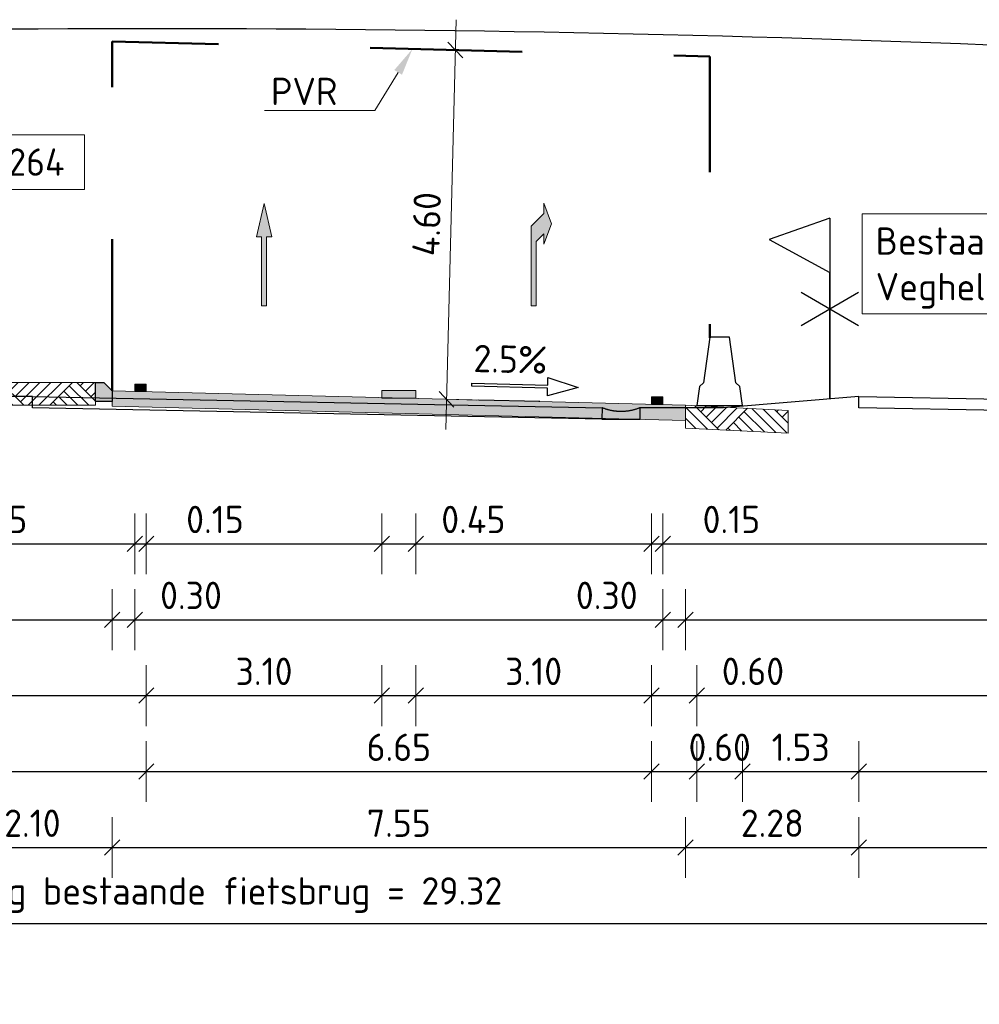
# Model space of a CAD drawing. Header units: metres. Extents: x 169741 to 171424, y 393147 to 407066.
# Tile 5 of 59: x 170525 to 170538, y 393427 to 393440. Entities that reach past the tile are written whole.
import ezdxf
from ezdxf import colors
from ezdxf.entities.mleader import LeaderData, LeaderLine
from ezdxf.enums import TextEntityAlignment as Align
from ezdxf.math import Vec2, Vec3

# ---------------------------------------------------------------- set-up
doc = ezdxf.new("R2010")
doc.units = ezdxf.units.M
doc.linetypes.add('NLCS-HIDDEN', pattern=[4, 2, -2])
doc.layers.get('0').update_dxf_attribs({"lineweight": 25})
doc.layers.get('Defpoints').update_dxf_attribs({"color": 211})
for name, color, linetype, lineweight in [('B-WE-KW-KUNSTWERK-S', 252, 'Continuous', 25), ('B-WE-KW-KUNSTWERK_BRUG_FIETSBRUG-GD', 170, 'Continuous', 25), ('B-WE-VH-VERHARDING-GD', 252, 'Continuous', 25), ('N-WE-BV-GELEIDECONSTRUCTIE_GELEIDEBARRIER-SD-200', 210, 'Continuous', 25), ('N-WE-GR-MAAIVELD-A-200', 92, 'Continuous', 18), ('N-WE-GW-MAAIVELD-GD', 90, 'Continuous', 18), ('N-WE-KG-GRONDEIGENDOM-DWP', 30, 'Continuous', 25), ('N-WE-KG-PROV_BEHEERGRENS-DWP', 170, 'Continuous', 25), ('N-WE-VH-KANTOPSLUITING_TROTTOIRBAND_RWS-SD-200', 210, 'Continuous', 25), ('N-WE-VH-VERHARDING-GD', 7, 'Continuous', 18), ('N-WE-VH-VERHARDING-V-200', 253, 'Continuous', 18), ('N-WE-VH-VERKANTING-SD-200', 7, 'Continuous', 25), ('N-WE-VW-MARKERING-SD', 7, 'Continuous', 18), ('N-WE-VW-MARKERING_PIJL-S-200', 7, 'Continuous', 0), ('N-WE-VW-PVR-GD', 10, 'NLCS-HIDDEN', 50), ('X-XX-AL-AANKLEDING-T18-200', 7, 'Continuous', 18), ('X-XX-AL-M-200', 7, 'Continuous', 18), ('X-XX-AL-T18-200', 1, 'Continuous', 18)]:
    doc.layers.add(name, color=color, linetype=linetype, lineweight=lineweight)
doc.layers.add('X-XX-AL-HULPLIJN-GD', color=30, linetype='Continuous', lineweight=25, plot=False)
doc.styles.add('NLCS-ISO', font='NLCS-ISO.ttf')
doc.styles.add('NLCS-ISO-M200-T18', font='NLCS-ISO.ttf', dxfattribs={"height": 0.36})
doc.styles.get("Standard").update_dxf_attribs({"font": 'NLCS-ISO.ttf'})
doc.dimstyles.new('NLCS-M200-T18-SCHRAP_L2_H1', dxfattribs={"dimscale": 0.2, "dimtxt": 2.5, "dimasz": 1.008, "dimexe": 2, "dimexo": 2, "dimgap": 0.7, "dimtad": 1, "dimzin": 0, "dimdsep": 46, "dimtxsty": 'NLCS-ISO-M200-T18', "dimblk": 'OBLIQUE', "dimcen": 2.5, "dimdle": 2, "dimclrd": 256, "dimclre": 256, "dimclrt": 256, "dimadec": 1, "dimazin": 0, "dimtfac": 1, "dimtdec": 3, "dimtofl": 0, "dimtmove": 0, "dimatfit": 3, "dimldrblk": 'OBLIQUE', "dimfxl": 2, "dimfxlon": 1, "dimtfillclr": 256, "dimtolj": 1, "dimtzin": 0, "dimlwd": -1, "dimlwe": -1, "dimarcsym": 0})

# ---------------------------------------------------------------- blocks, each defined once
blk = doc.blocks.new('_Oblique')
at = {"color": 0, "linetype": 'ByBlock', "lineweight": -2}
blk.add_line((-0.5, -0.5), (0.5, 0.5), dxfattribs=at)
blk = doc.blocks.new('*D273')
at = {"layer": 'Defpoints', "color": 0, "transparency": 16777216}
for p in [(170512.146, 393439.072), (170541.466, 393439.072), (170512.146, 393427.662)]:
    blk.add_point(p, dxfattribs=at)
at = {"layer": 'X-XX-AL-M-200', "transparency": 16777216}
for p, q in [((170512.146, 393428.062), (170512.146, 393427.262)), ((170541.466, 393428.062), (170541.466, 393427.262)), ((170541.866, 393427.662), (170511.746, 393427.662))]:
    blk.add_line(p, q, dxfattribs=at)
at = {"layer": 'X-XX-AL-M-200', "transparency": 16777216, "xscale": 0.2016, "yscale": 0.2016, "zscale": 0.2016, "rotation": 180}
blk.add_blockref('_Oblique', (170512.146, 393427.662), dxfattribs=at)
at = {"layer": 'X-XX-AL-M-200', "transparency": 16777216, "xscale": 0.2016, "yscale": 0.2016, "zscale": 0.2016}
blk.add_blockref('_Oblique', (170541.466, 393427.662), dxfattribs=at)
at = {"layer": 'X-XX-AL-M-200', "transparency": 16777216, "insert": (170526.806, 393428.036), "char_height": 0.36, "attachment_point": 5, "style": 'NLCS-ISO-M200-T18'}
blk.add_mtext('\\A1;Overspanning bestaande fietsbrug = 29.32', dxfattribs=at)
blk = doc.blocks.new('*D274')
at = {"layer": 'Defpoints', "color": 0, "transparency": 16777216}
for p in [(170524.113, 393434.675), (170526.213, 393434.675), (170526.213, 393428.662)]:
    blk.add_point(p, dxfattribs=at)
at = {"layer": 'X-XX-AL-M-200', "transparency": 16777216}
for p, q in [((170524.113, 393429.062), (170524.113, 393428.262)), ((170526.213, 393429.062), (170526.213, 393428.262)), ((170523.713, 393428.662), (170526.613, 393428.662))]:
    blk.add_line(p, q, dxfattribs=at)
at = {"layer": 'X-XX-AL-M-200', "transparency": 16777216, "xscale": 0.2016, "yscale": 0.2016, "zscale": 0.2016, "rotation": 180}
blk.add_blockref('_Oblique', (170524.113, 393428.662), dxfattribs=at)
at = {"layer": 'X-XX-AL-M-200', "transparency": 16777216, "xscale": 0.2016, "yscale": 0.2016, "zscale": 0.2016}
blk.add_blockref('_Oblique', (170526.213, 393428.662), dxfattribs=at)
at = {"layer": 'X-XX-AL-M-200', "transparency": 16777216, "insert": (170525.163, 393428.982), "char_height": 0.36, "attachment_point": 5, "style": 'NLCS-ISO-M200-T18'}
blk.add_mtext('\\A1;2.10', dxfattribs=at)
blk = doc.blocks.new('*D304')
at = {"layer": 'Defpoints', "color": 0, "transparency": 16777216}
for p in [(170523.663, 393434.664), (170523.813, 393434.667), (170523.813, 393432.662)]:
    blk.add_point(p, dxfattribs=at)
at = {"layer": 'X-XX-AL-M-200', "transparency": 16777216}
for p, q in [((170523.663, 393433.062), (170523.663, 393432.262)), ((170523.813, 393433.062), (170523.813, 393432.262)), ((170523.663, 393432.662), (170523.462, 393432.662)), ((170523.813, 393432.662), (170525.217, 393432.662))]:
    blk.add_line(p, q, dxfattribs=at)
at = {"layer": 'X-XX-AL-M-200', "transparency": 16777216, "xscale": 0.2016, "yscale": 0.2016, "zscale": 0.2016}
blk.add_blockref('_Oblique', (170523.663, 393432.662), dxfattribs=at)
at = {"layer": 'X-XX-AL-M-200', "transparency": 16777216, "xscale": 0.2016, "yscale": 0.2016, "zscale": 0.2016, "rotation": 180}
blk.add_blockref('_Oblique', (170523.813, 393432.662), dxfattribs=at)
at = {"layer": 'X-XX-AL-M-200', "transparency": 16777216, "insert": (170524.717, 393432.982), "char_height": 0.36, "attachment_point": 5, "style": 'NLCS-ISO-M200-T18'}
blk.add_mtext('\\A1;0.15', dxfattribs=at)
blk = doc.blocks.new('*D306')
at = {"layer": 'Defpoints', "color": 0, "transparency": 16777216}
for p in [(170529.763, 393434.584), (170530.213, 393434.584), (170529.763, 393432.662)]:
    blk.add_point(p, dxfattribs=at)
at = {"layer": 'X-XX-AL-M-200', "transparency": 16777216}
for p, q in [((170529.763, 393433.062), (170529.763, 393432.262)), ((170530.213, 393433.062), (170530.213, 393432.262)), ((170529.763, 393432.662), (170530.613, 393432.662)), ((170530.213, 393432.662), (170531.523, 393432.662))]:
    blk.add_line(p, q, dxfattribs=at)
at = {"layer": 'X-XX-AL-M-200', "transparency": 16777216, "xscale": 0.2016, "yscale": 0.2016, "zscale": 0.2016, "rotation": 180}
blk.add_blockref('_Oblique', (170529.763, 393432.662), dxfattribs=at)
at = {"layer": 'X-XX-AL-M-200', "transparency": 16777216, "xscale": 0.2016, "yscale": 0.2016, "zscale": 0.2016}
blk.add_blockref('_Oblique', (170530.213, 393432.662), dxfattribs=at)
at = {"layer": 'X-XX-AL-M-200', "transparency": 16777216, "insert": (170530.969, 393432.982), "char_height": 0.36, "attachment_point": 5, "style": 'NLCS-ISO-M200-T18'}
blk.add_mtext('\\A1;0.45', dxfattribs=at)
blk = doc.blocks.new('*D307')
at = {"layer": 'Defpoints', "color": 0, "transparency": 16777216}
for p in [(170533.313, 393434.495), (170533.463, 393434.495), (170533.463, 393432.662)]:
    blk.add_point(p, dxfattribs=at)
at = {"layer": 'X-XX-AL-M-200', "transparency": 16777216}
for p, q in [((170533.313, 393433.062), (170533.313, 393432.262)), ((170533.463, 393433.062), (170533.463, 393432.262)), ((170533.313, 393432.662), (170533.112, 393432.662)), ((170533.463, 393432.662), (170534.867, 393432.662))]:
    blk.add_line(p, q, dxfattribs=at)
at = {"layer": 'X-XX-AL-M-200', "transparency": 16777216, "xscale": 0.2016, "yscale": 0.2016, "zscale": 0.2016}
blk.add_blockref('_Oblique', (170533.313, 393432.662), dxfattribs=at)
at = {"layer": 'X-XX-AL-M-200', "transparency": 16777216, "xscale": 0.2016, "yscale": 0.2016, "zscale": 0.2016, "rotation": 180}
blk.add_blockref('_Oblique', (170533.463, 393432.662), dxfattribs=at)
at = {"layer": 'X-XX-AL-M-200', "transparency": 16777216, "insert": (170534.367, 393432.982), "char_height": 0.36, "attachment_point": 5, "style": 'NLCS-ISO-M200-T18'}
blk.add_mtext('\\A1;0.15', dxfattribs=at)
blk = doc.blocks.new('*D308')
at = {"layer": 'Defpoints', "color": 0, "transparency": 16777216}
for p in [(170533.313, 393434.495), (170533.913, 393434.475), (170533.313, 393430.662)]:
    blk.add_point(p, dxfattribs=at)
at = {"layer": 'X-XX-AL-M-200', "transparency": 16777216}
for p, q in [((170533.313, 393431.062), (170533.313, 393430.262)), ((170533.913, 393431.062), (170533.913, 393430.262)), ((170533.313, 393430.662), (170534.313, 393430.662)), ((170533.913, 393430.662), (170535.187, 393430.662))]:
    blk.add_line(p, q, dxfattribs=at)
at = {"layer": 'X-XX-AL-M-200', "transparency": 16777216, "xscale": 0.2016, "yscale": 0.2016, "zscale": 0.2016, "rotation": 180}
blk.add_blockref('_Oblique', (170533.313, 393430.662), dxfattribs=at)
at = {"layer": 'X-XX-AL-M-200', "transparency": 16777216, "xscale": 0.2016, "yscale": 0.2016, "zscale": 0.2016}
blk.add_blockref('_Oblique', (170533.913, 393430.662), dxfattribs=at)
at = {"layer": 'X-XX-AL-M-200', "transparency": 16777216, "insert": (170534.651, 393430.982), "char_height": 0.36, "attachment_point": 5, "style": 'NLCS-ISO-M200-T18'}
blk.add_mtext('\\A1;0.60', dxfattribs=at)
blk = doc.blocks.new('*D309')
at = {"layer": 'Defpoints', "color": 0, "transparency": 16777216}
for p in [(170526.663, 393434.667), (170533.313, 393434.495), (170533.313, 393429.662)]:
    blk.add_point(p, dxfattribs=at)
at = {"layer": 'X-XX-AL-M-200', "transparency": 16777216}
for p, q in [((170526.663, 393430.062), (170526.663, 393429.262)), ((170533.313, 393430.062), (170533.313, 393429.262)), ((170526.263, 393429.662), (170533.713, 393429.662))]:
    blk.add_line(p, q, dxfattribs=at)
at = {"layer": 'X-XX-AL-M-200', "transparency": 16777216, "xscale": 0.2016, "yscale": 0.2016, "zscale": 0.2016, "rotation": 180}
blk.add_blockref('_Oblique', (170526.663, 393429.662), dxfattribs=at)
at = {"layer": 'X-XX-AL-M-200', "transparency": 16777216, "xscale": 0.2016, "yscale": 0.2016, "zscale": 0.2016}
blk.add_blockref('_Oblique', (170533.313, 393429.662), dxfattribs=at)
at = {"layer": 'X-XX-AL-M-200', "transparency": 16777216, "insert": (170529.988, 393429.982), "char_height": 0.36, "attachment_point": 5, "style": 'NLCS-ISO-M200-T18'}
blk.add_mtext('\\A1;6.65', dxfattribs=at)
blk = doc.blocks.new('*D310')
at = {"layer": 'Defpoints', "color": 0, "transparency": 16777216}
for p in [(170526.213, 393434.675), (170533.763, 393434.486), (170533.763, 393428.662)]:
    blk.add_point(p, dxfattribs=at)
at = {"layer": 'X-XX-AL-M-200', "transparency": 16777216}
for p, q in [((170526.213, 393429.062), (170526.213, 393428.262)), ((170533.763, 393429.062), (170533.763, 393428.262)), ((170525.813, 393428.662), (170534.163, 393428.662))]:
    blk.add_line(p, q, dxfattribs=at)
at = {"layer": 'X-XX-AL-M-200', "transparency": 16777216, "xscale": 0.2016, "yscale": 0.2016, "zscale": 0.2016, "rotation": 180}
blk.add_blockref('_Oblique', (170526.213, 393428.662), dxfattribs=at)
at = {"layer": 'X-XX-AL-M-200', "transparency": 16777216, "xscale": 0.2016, "yscale": 0.2016, "zscale": 0.2016}
blk.add_blockref('_Oblique', (170533.763, 393428.662), dxfattribs=at)
at = {"layer": 'X-XX-AL-M-200', "transparency": 16777216, "insert": (170529.988, 393428.982), "char_height": 0.36, "attachment_point": 5, "style": 'NLCS-ISO-M200-T18'}
blk.add_mtext('\\A1;7.55', dxfattribs=at)
blk = doc.blocks.new('*D311')
at = {"layer": 'Defpoints', "color": 0, "transparency": 16777216}
for p in [(170526.663, 393434.667), (170529.763, 393434.587), (170529.763, 393430.662)]:
    blk.add_point(p, dxfattribs=at)
at = {"layer": 'X-XX-AL-M-200', "transparency": 16777216}
for p, q in [((170526.663, 393431.062), (170526.663, 393430.262)), ((170529.763, 393431.062), (170529.763, 393430.262)), ((170526.263, 393430.662), (170530.163, 393430.662))]:
    blk.add_line(p, q, dxfattribs=at)
at = {"layer": 'X-XX-AL-M-200', "transparency": 16777216, "xscale": 0.2016, "yscale": 0.2016, "zscale": 0.2016, "rotation": 180}
blk.add_blockref('_Oblique', (170526.663, 393430.662), dxfattribs=at)
at = {"layer": 'X-XX-AL-M-200', "transparency": 16777216, "xscale": 0.2016, "yscale": 0.2016, "zscale": 0.2016}
blk.add_blockref('_Oblique', (170529.763, 393430.662), dxfattribs=at)
at = {"layer": 'X-XX-AL-M-200', "transparency": 16777216, "insert": (170528.213, 393430.982), "char_height": 0.36, "attachment_point": 5, "style": 'NLCS-ISO-M200-T18'}
blk.add_mtext('\\A1;3.10', dxfattribs=at)
blk = doc.blocks.new('*D312')
at = {"layer": 'Defpoints', "color": 0, "transparency": 16777216}
for p in [(170530.213, 393434.584), (170533.313, 393434.495), (170533.313, 393430.662)]:
    blk.add_point(p, dxfattribs=at)
at = {"layer": 'X-XX-AL-M-200', "transparency": 16777216}
for p, q in [((170530.213, 393431.062), (170530.213, 393430.262)), ((170533.313, 393431.062), (170533.313, 393430.262)), ((170529.813, 393430.662), (170533.713, 393430.662))]:
    blk.add_line(p, q, dxfattribs=at)
at = {"layer": 'X-XX-AL-M-200', "transparency": 16777216, "xscale": 0.2016, "yscale": 0.2016, "zscale": 0.2016, "rotation": 180}
blk.add_blockref('_Oblique', (170530.213, 393430.662), dxfattribs=at)
at = {"layer": 'X-XX-AL-M-200', "transparency": 16777216, "xscale": 0.2016, "yscale": 0.2016, "zscale": 0.2016}
blk.add_blockref('_Oblique', (170533.313, 393430.662), dxfattribs=at)
at = {"layer": 'X-XX-AL-M-200', "transparency": 16777216, "insert": (170531.763, 393430.982), "char_height": 0.36, "attachment_point": 5, "style": 'NLCS-ISO-M200-T18'}
blk.add_mtext('\\A1;3.10', dxfattribs=at)
blk = doc.blocks.new('*D313')
at = {"layer": 'Defpoints', "color": 0, "transparency": 16777216}
for p in [(170533.463, 393434.495), (170533.763, 393434.486), (170533.763, 393431.662)]:
    blk.add_point(p, dxfattribs=at)
at = {"layer": 'X-XX-AL-M-200', "transparency": 16777216}
for p, q in [((170533.463, 393432.062), (170533.463, 393431.262)), ((170533.763, 393432.062), (170533.763, 393431.262)), ((170533.463, 393431.662), (170532.19, 393431.662)), ((170533.763, 393431.662), (170533.063, 393431.662))]:
    blk.add_line(p, q, dxfattribs=at)
at = {"layer": 'X-XX-AL-M-200', "transparency": 16777216, "xscale": 0.2016, "yscale": 0.2016, "zscale": 0.2016, "rotation": 180}
blk.add_blockref('_Oblique', (170533.463, 393431.662), dxfattribs=at)
at = {"layer": 'X-XX-AL-M-200', "transparency": 16777216, "xscale": 0.2016, "yscale": 0.2016, "zscale": 0.2016}
blk.add_blockref('_Oblique', (170533.763, 393431.662), dxfattribs=at)
at = {"layer": 'X-XX-AL-M-200', "transparency": 16777216, "insert": (170532.726, 393431.982), "char_height": 0.36, "attachment_point": 5, "style": 'NLCS-ISO-M200-T18'}
blk.add_mtext('\\A1;0.30', dxfattribs=at)
blk = doc.blocks.new('*U70')
blk.add_hatch(color=256).paths.add_polyline_path([(-0.0675, 0.6075), (-0.0225, 0.6075), (-0.0225, 0), (0.0225, 0), (0.0225, 0.6075), (0.0675, 0.6075), (0, 0.9)])
blk.add_lwpolyline([(-0.0675, 0.6075), (-0.0225, 0.6075), (-0.0225, 0), (0.0225, 0), (0.0225, 0.6075), (0.0675, 0.6075), (0, 0.9)], close=True)
blk = doc.blocks.new('*U71')
at = {"flags": 128}
blk.add_lwpolyline([(-2.5, 1.1), (2.5, 1.1), (2.5, 1.6), (4.5, 1), (2.5, 0.4), (2.5, 0.9), (-2.5, 0.9)], close=True, dxfattribs=at)
at = {"layer": 'Defpoints', "flags": 128}
blk.add_lwpolyline([(2, 0), (-2, 0)], dxfattribs=at)
at = {"style": 'NLCS-ISO'}
blk.add_attdef('HELLING', text='', height=1.8, dxfattribs=at).set_placement((0, 1.3), align=Align.BOTTOM_CENTER)
blk = doc.blocks.new('markering_015')
blk.add_hatch(color=256).paths.add_polyline_path([(0.075, 0), (0.075, 0.02), (-0.075, 0.02), (-0.075, 0)])
blk.add_lwpolyline([(0.075, 0), (0.075, 0.02), (-0.075, 0.02), (-0.075, 0)], close=True)
blk = doc.blocks.new('SBV-GC_GLB_AB_STEPBARRIER_030-D')
at = {"flags": 128}
blk.add_lwpolyline([(0, 0.9), (-0.129, 0.9), (-0.214, 0.3), (-0.264, 0.25), (-0.3, 0), (0, 0), (0.3, 0), (0.264, 0.25), (0.214, 0.3), (0.129, 0.9)], close=True, dxfattribs=at)
at = {"flags": 1}
for tag, p in [('LEFTPOINT', (-0.3, 0)), ('RIGHTPOINT', (0.3, 0))]:
    blk.add_attdef(tag, p, '', height=0.025, dxfattribs=at)
blk = doc.blocks.new('N-SVH-KANTOPSLUITING_RWS_110 220X250-D')
h = blk.add_hatch(color=8)
h.dxf.hatch_style = 1
h.paths.add_polyline_path([(0, 0), (-0.11, 0), (-0.22, -0.11), (-0.22, -0.25), (0, -0.25)])
at = {"flags": 128}
blk.add_lwpolyline([(-0.22, -0.25), (0, -0.25), (0, 0), (-0.11, 0), (-0.22, -0.11)], close=True, dxfattribs=at)
blk = doc.blocks.new('markering_045')
blk.add_hatch(color=256).paths.add_polyline_path([(0.225, 0), (0.225, 0.02), (-0.225, 0.02), (-0.225, 0)])
blk.add_lwpolyline([(0.225, 0), (0.225, 0.02), (-0.225, 0.02), (-0.225, 0)], close=True)
blk = doc.blocks.new('*U72')
blk.add_hatch(color=256).paths.add_polyline_path([(-0.0225, 0.6994), (0.09, 0.8119), (0.09, 0.9019), (0.1575, 0.7219), (0.09, 0.5419), (0.09, 0.6337), (0.0225, 0.5662), (0.0225, 0), (-0.0225, 0)])
blk.add_lwpolyline([(-0.0225, 0.6994), (0.09, 0.8119), (0.09, 0.9019), (0.1575, 0.7219), (0.09, 0.5419), (0.09, 0.6337), (0.0225, 0.5662), (0.0225, 0), (-0.0225, 0)], close=True)
blk = doc.blocks.new('*D315')
at = {"layer": 'Defpoints', "color": 0, "transparency": 16777216}
for p in [(170526.513, 393434.664), (170526.663, 393434.667), (170526.663, 393432.662)]:
    blk.add_point(p, dxfattribs=at)
at = {"layer": 'X-XX-AL-M-200', "transparency": 16777216}
for p, q in [((170526.513, 393433.062), (170526.513, 393432.262)), ((170526.663, 393433.062), (170526.663, 393432.262)), ((170526.513, 393432.662), (170526.312, 393432.662)), ((170526.663, 393432.662), (170528.067, 393432.662))]:
    blk.add_line(p, q, dxfattribs=at)
at = {"layer": 'X-XX-AL-M-200', "transparency": 16777216, "xscale": 0.2016, "yscale": 0.2016, "zscale": 0.2016}
blk.add_blockref('_Oblique', (170526.513, 393432.662), dxfattribs=at)
at = {"layer": 'X-XX-AL-M-200', "transparency": 16777216, "xscale": 0.2016, "yscale": 0.2016, "zscale": 0.2016, "rotation": 180}
blk.add_blockref('_Oblique', (170526.663, 393432.662), dxfattribs=at)
at = {"layer": 'X-XX-AL-M-200', "transparency": 16777216, "insert": (170527.567, 393432.982), "char_height": 0.36, "attachment_point": 5, "style": 'NLCS-ISO-M200-T18'}
blk.add_mtext('\\A1;0.15', dxfattribs=at)
blk = doc.blocks.new('*D316')
at = {"layer": 'Defpoints', "color": 0, "transparency": 16777216}
for p in [(170526.213, 393434.675), (170526.513, 393434.665), (170526.213, 393431.662)]:
    blk.add_point(p, dxfattribs=at)
at = {"layer": 'X-XX-AL-M-200', "transparency": 16777216}
for p, q in [((170526.213, 393432.062), (170526.213, 393431.262)), ((170526.513, 393432.062), (170526.513, 393431.262)), ((170526.213, 393431.662), (170526.913, 393431.662)), ((170526.513, 393431.662), (170527.787, 393431.662))]:
    blk.add_line(p, q, dxfattribs=at)
at = {"layer": 'X-XX-AL-M-200', "transparency": 16777216, "xscale": 0.2016, "yscale": 0.2016, "zscale": 0.2016, "rotation": 180}
blk.add_blockref('_Oblique', (170526.213, 393431.662), dxfattribs=at)
at = {"layer": 'X-XX-AL-M-200', "transparency": 16777216, "xscale": 0.2016, "yscale": 0.2016, "zscale": 0.2016}
blk.add_blockref('_Oblique', (170526.513, 393431.662), dxfattribs=at)
at = {"layer": 'X-XX-AL-M-200', "transparency": 16777216, "insert": (170527.251, 393431.982), "char_height": 0.36, "attachment_point": 5, "style": 'NLCS-ISO-M200-T18'}
blk.add_mtext('\\A1;0.30', dxfattribs=at)
blk = doc.blocks.new('*D318')
at = {"layer": 'Defpoints', "color": 0, "transparency": 16777216}
for p in [(170530.622, 393439.166), (170530.731, 393439.163), (170530.507, 393434.568)]:
    blk.add_point(p, dxfattribs=at)
at = {"layer": 'X-XX-AL-M-200', "transparency": 16777216}
for p, q in [((170530.606, 393434.165), (170530.741, 393439.563)), ((170530.731, 393439.163), (170531.131, 393439.153)), ((170530.616, 393434.565), (170531.016, 393434.555))]:
    blk.add_line(p, q, dxfattribs=at)
at = {"layer": 'X-XX-AL-M-200', "transparency": 16777216, "xscale": 0.2016, "yscale": 0.2016, "zscale": 0.2016}
for p, rotation in [((170530.731, 393439.163), 88.56790381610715), ((170530.616, 393434.565), 268.5679038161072)]:
    blk.add_blockref('_Oblique', p, dxfattribs=dict(at, rotation=rotation))
at = {"layer": 'X-XX-AL-M-200', "transparency": 16777216, "insert": (170530.354, 393436.872), "char_height": 0.36, "attachment_point": 5, "rotation": 88.5679, "style": 'NLCS-ISO-M200-T18'}
blk.add_mtext('\\A1;4.60', dxfattribs=at)
blk = doc.blocks.new('*D319')
at = {"layer": 'Defpoints', "color": 0, "transparency": 16777216}
for p in [(170536.046, 393434.603), (170540.545, 393434.513), (170540.545, 393428.662)]:
    blk.add_point(p, dxfattribs=at)
at = {"layer": 'X-XX-AL-M-200', "transparency": 16777216}
for p, q in [((170536.046, 393429.062), (170536.046, 393428.262)), ((170540.545, 393429.062), (170540.545, 393428.262)), ((170535.646, 393428.662), (170540.945, 393428.662))]:
    blk.add_line(p, q, dxfattribs=at)
at = {"layer": 'X-XX-AL-M-200', "transparency": 16777216, "xscale": 0.2016, "yscale": 0.2016, "zscale": 0.2016, "rotation": 180}
blk.add_blockref('_Oblique', (170536.046, 393428.662), dxfattribs=at)
at = {"layer": 'X-XX-AL-M-200', "transparency": 16777216, "xscale": 0.2016, "yscale": 0.2016, "zscale": 0.2016}
blk.add_blockref('_Oblique', (170540.545, 393428.662), dxfattribs=at)
at = {"layer": 'X-XX-AL-M-200', "transparency": 16777216, "insert": (170538.296, 393428.982), "char_height": 0.36, "attachment_point": 5, "style": 'NLCS-ISO-M200-T18'}
blk.add_mtext('\\A1;4.50', dxfattribs=at)
blk = doc.blocks.new('*D320')
at = {"layer": 'Defpoints', "color": 0, "transparency": 16777216}
for p in [(170536.046, 393434.603), (170534.513, 393434.482), (170534.513, 393429.662)]:
    blk.add_point(p, dxfattribs=at)
at = {"layer": 'X-XX-AL-M-200', "transparency": 16777216}
for p, q in [((170534.513, 393430.062), (170534.513, 393429.262)), ((170536.046, 393430.062), (170536.046, 393429.262)), ((170536.446, 393429.662), (170534.113, 393429.662))]:
    blk.add_line(p, q, dxfattribs=at)
at = {"layer": 'X-XX-AL-M-200', "transparency": 16777216, "xscale": 0.2016, "yscale": 0.2016, "zscale": 0.2016, "rotation": 180}
blk.add_blockref('_Oblique', (170534.513, 393429.662), dxfattribs=at)
at = {"layer": 'X-XX-AL-M-200', "transparency": 16777216, "xscale": 0.2016, "yscale": 0.2016, "zscale": 0.2016}
blk.add_blockref('_Oblique', (170536.046, 393429.662), dxfattribs=at)
at = {"layer": 'X-XX-AL-M-200', "transparency": 16777216, "insert": (170535.28, 393429.982), "char_height": 0.36, "attachment_point": 5, "style": 'NLCS-ISO-M200-T18'}
blk.add_mtext('\\A1;1.53', dxfattribs=at)
blk = doc.blocks.new('*D321')
at = {"layer": 'Defpoints', "color": 0, "transparency": 16777216}
for p in [(170533.913, 393434.482), (170534.513, 393434.482), (170534.513, 393429.662)]:
    blk.add_point(p, dxfattribs=at)
at = {"layer": 'X-XX-AL-M-200', "transparency": 16777216}
for p, q in [((170533.913, 393430.062), (170533.913, 393429.262)), ((170534.513, 393430.062), (170534.513, 393429.262)), ((170533.513, 393429.662), (170534.913, 393429.662))]:
    blk.add_line(p, q, dxfattribs=at)
at = {"layer": 'X-XX-AL-M-200', "transparency": 16777216, "xscale": 0.2016, "yscale": 0.2016, "zscale": 0.2016, "rotation": 180}
blk.add_blockref('_Oblique', (170533.913, 393429.662), dxfattribs=at)
at = {"layer": 'X-XX-AL-M-200', "transparency": 16777216, "xscale": 0.2016, "yscale": 0.2016, "zscale": 0.2016}
blk.add_blockref('_Oblique', (170534.513, 393429.662), dxfattribs=at)
at = {"layer": 'X-XX-AL-M-200', "transparency": 16777216, "insert": (170534.213, 393429.982), "char_height": 0.36, "attachment_point": 5, "style": 'NLCS-ISO-M200-T18'}
blk.add_mtext('\\A1;0.60', dxfattribs=at)
blk = doc.blocks.new('*D322')
at = {"layer": 'Defpoints', "color": 0, "transparency": 16777216}
for p in [(170533.763, 393434.486), (170536.046, 393434.603), (170536.046, 393428.662)]:
    blk.add_point(p, dxfattribs=at)
at = {"layer": 'X-XX-AL-M-200', "transparency": 16777216}
for p, q in [((170533.763, 393429.062), (170533.763, 393428.262)), ((170536.046, 393429.062), (170536.046, 393428.262)), ((170533.363, 393428.662), (170536.446, 393428.662))]:
    blk.add_line(p, q, dxfattribs=at)
at = {"layer": 'X-XX-AL-M-200', "transparency": 16777216, "xscale": 0.2016, "yscale": 0.2016, "zscale": 0.2016, "rotation": 180}
blk.add_blockref('_Oblique', (170533.763, 393428.662), dxfattribs=at)
at = {"layer": 'X-XX-AL-M-200', "transparency": 16777216, "xscale": 0.2016, "yscale": 0.2016, "zscale": 0.2016}
blk.add_blockref('_Oblique', (170536.046, 393428.662), dxfattribs=at)
at = {"layer": 'X-XX-AL-M-200', "transparency": 16777216, "insert": (170534.905, 393428.982), "char_height": 0.36, "attachment_point": 5, "style": 'NLCS-ISO-M200-T18'}
blk.add_mtext('\\A1;2.28', dxfattribs=at)
blk = doc.blocks.new('Bestaande fietsbrug Uden')
at = {"layer": 'B-WE-KW-KUNSTWERK_BRUG_FIETSBRUG-GD', "color": 0}
for p, q in [((14.998, 4.989), (15.389, 4.991)), ((15.389, 4.991), (15.781, 4.993)), ((15.781, 4.993), (16.173, 4.995)), ((16.173, 4.995), (16.565, 4.995)), ((16.565, 4.995), (16.957, 4.996)), ((16.957, 4.996), (17.349, 4.995)), ((17.349, 4.995), (17.741, 4.995)), ((17.741, 4.995), (18.132, 4.993)), ((18.132, 4.993), (18.524, 4.991)), ((18.524, 4.991), (18.916, 4.989)), ((18.916, 4.989), (19.308, 4.986)), ((19.308, 4.986), (19.7, 4.982)), ((19.7, 4.982), (20.092, 4.978)), ((20.092, 4.978), (20.483, 4.973)), ((20.483, 4.973), (20.875, 4.968)), ((20.875, 4.968), (21.267, 4.962)), ((21.267, 4.962), (21.659, 4.956)), ((21.659, 4.956), (22.051, 4.949)), ((22.051, 4.949), (22.442, 4.942)), ((22.442, 4.942), (22.834, 4.934)), ((22.834, 4.934), (23.226, 4.925)), ((23.226, 4.925), (23.618, 4.916)), ((23.618, 4.916), (24.009, 4.907)), ((24.009, 4.907), (24.401, 4.896)), ((24.401, 4.896), (24.793, 4.886)), ((24.793, 4.886), (25.184, 4.874)), ((25.184, 4.874), (25.576, 4.863)), ((25.576, 4.863), (25.968, 4.85)), ((25.968, 4.85), (26.359, 4.837)), ((26.359, 4.837), (26.751, 4.824)), ((26.751, 4.824), (27.143, 4.81)), ((27.143, 4.81), (27.534, 4.795)), ((27.534, 4.795), (27.926, 4.78))]:
    blk.add_line(p, q, dxfattribs=at)
at = {"layer": 'B-WE-VH-VERHARDING-GD', "color": 0}
for p, q in [((15.317, 0.15), (13.217, 0.15)), ((15.314, 0), (15.317, 0.15)), ((15.317, 0.15), (22.815, 0)), ((26.197, 0.15), (24.415, 0)), ((26.194, 0), (26.197, 0.15)), ((26.197, 0.15), (30.696, 0.06)), ((22.812, -0.15), (15.314, 0)), ((22.815, 0), (22.812, -0.15)), ((24.415, 0), (23.315, 0)), ((30.693, -0.09), (26.194, 0)), ((30.693, -0.09), (26.194, 0)), ((22.815, 0), (22.812, -0.15)), ((22.823, -0.003), (22.815, 0)), ((22.831, -0.006), (22.823, -0.003)), ((22.839, -0.009), (22.831, -0.006)), ((22.847, -0.012), (22.839, -0.009)), ((22.854, -0.014), (22.847, -0.012)), ((22.862, -0.017), (22.854, -0.014)), ((22.87, -0.019), (22.862, -0.017)), ((22.878, -0.022), (22.87, -0.019)), ((22.886, -0.024), (22.878, -0.022)), ((22.893, -0.026), (22.886, -0.024)), ((22.901, -0.028), (22.893, -0.026)), ((22.909, -0.03), (22.901, -0.028)), ((22.917, -0.032), (22.909, -0.03)), ((22.925, -0.034), (22.917, -0.032)), ((22.932, -0.036), (22.925, -0.034)), ((22.94, -0.037), (22.932, -0.036)), ((22.948, -0.039), (22.94, -0.037)), ((22.956, -0.04), (22.948, -0.039)), ((22.964, -0.042), (22.956, -0.04)), ((22.972, -0.043), (22.964, -0.042)), ((22.979, -0.044), (22.972, -0.043)), ((22.987, -0.045), (22.979, -0.044)), ((22.995, -0.046), (22.987, -0.045)), ((23.003, -0.047), (22.995, -0.046)), ((23.011, -0.048), (23.003, -0.047)), ((23.018, -0.048), (23.011, -0.048)), ((23.026, -0.049), (23.018, -0.048)), ((23.034, -0.049), (23.026, -0.049)), ((23.042, -0.049), (23.034, -0.049)), ((23.05, -0.05), (23.042, -0.049)), ((23.057, -0.05), (23.05, -0.05)), ((23.065, -0.05), (23.057, -0.05)), ((23.073, -0.05), (23.065, -0.05)), ((23.081, -0.05), (23.073, -0.05)), ((23.089, -0.049), (23.081, -0.05)), ((23.097, -0.049), (23.089, -0.049)), ((23.104, -0.049), (23.097, -0.049)), ((23.112, -0.048), (23.104, -0.049)), ((23.12, -0.048), (23.112, -0.048)), ((23.128, -0.047), (23.12, -0.048)), ((23.136, -0.046), (23.128, -0.047)), ((23.143, -0.045), (23.136, -0.046)), ((23.151, -0.044), (23.143, -0.045)), ((23.159, -0.043), (23.151, -0.044)), ((23.167, -0.042), (23.159, -0.043)), ((23.175, -0.04), (23.167, -0.042)), ((23.182, -0.039), (23.175, -0.04)), ((23.19, -0.037), (23.182, -0.039)), ((23.198, -0.036), (23.19, -0.037)), ((23.206, -0.034), (23.198, -0.036)), ((23.214, -0.032), (23.206, -0.034)), ((23.222, -0.03), (23.214, -0.032)), ((23.229, -0.028), (23.222, -0.03)), ((23.237, -0.026), (23.229, -0.028)), ((23.245, -0.024), (23.237, -0.026)), ((23.253, -0.022), (23.245, -0.024)), ((23.261, -0.019), (23.253, -0.022)), ((23.268, -0.017), (23.261, -0.019)), ((23.276, -0.014), (23.268, -0.017)), ((23.284, -0.012), (23.276, -0.014)), ((23.292, -0.009), (23.284, -0.012)), ((23.3, -0.006), (23.292, -0.009)), ((23.307, -0.003), (23.3, -0.006)), ((23.315, 0), (23.307, -0.003)), ((23.315, -0.15), (23.315, 0)), ((22.812, -0.15), (23.315, -0.15))]:
    blk.add_line(p, q, dxfattribs=at)

msp = doc.modelspace()

# ---------------------------------------------------------------- hatches: boundary and pattern name
at = {"layer": 'N-WE-GR-MAAIVELD-A-200'}
h = msp.add_hatch(dxfattribs=at)
h.set_pattern_fill('AGR-MAAIVELD-SO', color=256, scale=0.1, pattern_type=2)
h.set_pattern_definition([(45, (-738.8334, -74.80875), (-0.5000001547, 0.5000001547), []), (45, (-738.9048, -74.7373), (0, 1.0000003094), [0.707107, -0.707107]), (45, (-738.97624, -74.6659), (0, 1.0000003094), [0.707107, -0.707107]), (45, (-739.0487, -74.59346), (0, 1.0000003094), [0.707107, -0.707107]), (45, (-739.1191, -74.52304), (0, 1.0000003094), [0.707107, -0.707107]), (45, (-739.1905, -74.4516), (0, 1.0000003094), [0.707107, -0.707107]), (45, (-739.26195, -74.3802), (0, 1.0000003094), [0.707107, -0.707107]), (315, (-738.8334, -74.80875), (0.5000001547, 0.5000001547), []), (315, (-738.76195, -74.7373), (1.0000003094, -3e-16), [0.707107, -0.707107]), (315, (-738.6905, -74.6659), (1.0000003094, -3e-16), [0.707107, -0.707107]), (315, (-738.6181, -74.59346), (1.0000003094, -3e-16), [0.707107, -0.707107]), (315, (-738.5477, -74.52304), (1.0000003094, -3e-16), [0.707107, -0.707107]), (315, (-738.47624, -74.4516), (1.0000003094, -3e-16), [0.707107, -0.707107]), (315, (-738.4048, -74.3802), (1.0000003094, -3e-16), [0.707107, -0.707107])])
h.paths.add_polyline_path([(170524.333, 393434.785), (170524.333, 393434.485), (170525.993, 393434.485), (170525.993, 393434.785)])
h = msp.add_hatch(dxfattribs=at)
h.set_pattern_fill('AGR-MAAIVELD-SO', color=256, scale=0.1, pattern_type=2)
h.set_pattern_definition([(45, (-240.8034, -0.0075), (-0.5000001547, 0.5000001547), []), (45, (-240.8748, 0.0639), (0, 1.0000003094), [0.707107, -0.707107]), (45, (-240.94624, 0.13536), (0, 1.0000003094), [0.707107, -0.707107]), (45, (-241.0187, 0.2078), (0, 1.0000003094), [0.707107, -0.707107]), (45, (-241.0891, 0.2782), (0, 1.0000003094), [0.707107, -0.707107]), (45, (-241.1605, 0.34964), (0, 1.0000003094), [0.707107, -0.707107]), (45, (-241.23195, 0.4211), (0, 1.0000003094), [0.707107, -0.707107]), (315, (-240.8034, -0.0075), (0.5000001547, 0.5000001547), []), (315, (-240.73195, 0.0639), (1.0000003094, -3e-16), [0.707107, -0.707107]), (315, (-240.6605, 0.13536), (1.0000003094, -3e-16), [0.707107, -0.707107]), (315, (-240.5881, 0.2078), (1.0000003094, -3e-16), [0.707107, -0.707107]), (315, (-240.5177, 0.2782), (1.0000003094, -3e-16), [0.707107, -0.707107]), (315, (-240.44624, 0.34964), (1.0000003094, -3e-16), [0.707107, -0.707107]), (315, (-240.3748, 0.4211), (1.0000003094, -3e-16), [0.707107, -0.707107])])
h.paths.add_polyline_path([(170533.763, 393434.186), (170533.763, 393434.486), (170535.113, 393434.419), (170535.113, 393434.119)])
at = {"layer": 'N-WE-VH-VERHARDING-V-200'}
msp.add_hatch(color=256, dxfattribs=at).paths.add_polyline_path([(170526.213, 393434.675), (170533.763, 393434.486), (170533.763, 393434.286), (170526.213, 393434.475)])

# ---------------------------------------------------------------- linework, layer by layer
at = {"layer": 'N-WE-GW-MAAIVELD-GD', "flags": 128}
for points in [[(170524.333, 393434.785), (170524.333, 393434.485), (170525.993, 393434.485), (170525.993, 393434.785)], [(170533.763, 393434.186), (170533.763, 393434.486), (170535.113, 393434.419), (170535.113, 393434.119)]]:
    msp.add_lwpolyline(points, close=True, dxfattribs=at)
at = {"layer": 'N-WE-KG-GRONDEIGENDOM-DWP', "flags": 128}
msp.add_lwpolyline([(170535.663, 393434.571), (170535.663, 393436.243)], dxfattribs=at)
at = {"layer": 'N-WE-KG-PROV_BEHEERGRENS-DWP', "flags": 128}
for points in [[(170535.663, 393436.951), (170534.864, 393436.668), (170535.663, 393436.234)], [(170535.663, 393436.951), (170535.663, 393434.571)]]:
    msp.add_lwpolyline(points, dxfattribs=at)
at = {"layer": 'N-WE-VH-VERHARDING-GD', "flags": 128}
msp.add_lwpolyline([(170526.213, 393434.675), (170533.763, 393434.486), (170533.763, 393434.486), (170533.763, 393434.286), (170533.763, 393434.286), (170526.213, 393434.475)], close=True, dxfattribs=at)
at = {"layer": 'N-WE-VW-PVR-GD', "flags": 128}
msp.add_lwpolyline([(170526.213, 393434.675), (170526.213, 393439.276), (170534.084, 393439.08), (170534.084, 393435.375)], dxfattribs=at)
at = {"layer": 'X-XX-AL-HULPLIJN-GD', "flags": 128}
for points in [[(170493.057, 393432.662), (170556.078, 393432.662)], [(170493.057, 393431.662), (170556.078, 393431.662)], [(170493.057, 393430.662), (170556.078, 393430.662)], [(170493.057, 393429.662), (170556.078, 393429.662)], [(170493.057, 393428.662), (170556.078, 393428.662)], [(170493.057, 393427.662), (170556.078, 393427.662)]]:
    msp.add_lwpolyline(points, dxfattribs=at)

# ---------------------------------------------------------------- block references
at = {"layer": 'N-WE-BV-GELEIDECONSTRUCTIE_GELEIDEBARRIER-SD-200'}
msp.add_blockref('SBV-GC_GLB_AB_STEPBARRIER_030-D', (170534.213, 393434.482), dxfattribs=at)
at = {"layer": 'N-WE-VH-KANTOPSLUITING_TROTTOIRBAND_RWS-SD-200', "xscale": -1}
msp.add_blockref('N-SVH-KANTOPSLUITING_RWS_110 220X250-D', (170525.993, 393434.785), dxfattribs=at)
at = {"layer": 'N-WE-VH-VERKANTING-SD-200', "xscale": 0.2, "yscale": 0.2, "zscale": 0.2, "rotation": 358.5679038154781}
msp.add_blockref('*U71', (170531.443, 393434.544), dxfattribs=at).add_auto_attribs({'HELLING': '2.5%'})
at = {"layer": 'N-WE-VW-MARKERING-SD', "yscale": 5}
for name, p in [('markering_015', (170526.588, 393434.665)), ('markering_045', (170529.988, 393434.58)), ('markering_015', (170533.388, 393434.495))]:
    msp.add_blockref(name, p, dxfattribs=at)
at = {"layer": 'N-WE-VW-MARKERING_PIJL-S-200', "xscale": 1.5, "yscale": 1.5, "zscale": 1.5}
for name, p in [('*U70', (170528.213, 393435.793)), ('*U72', (170531.763, 393435.793))]:
    msp.add_blockref(name, p, dxfattribs=at)

# ---------------------------------------------------------------- dimensions: what is measured, and where the dimension line sits
at = {"layer": 'X-XX-AL-M-200'}
dim = msp.add_aligned_dim(p1=(170530.507, 393434.568), p2=(170530.622, 393439.166), distance=-0.11, dimstyle='NLCS-M200-T18-SCHRAP_L2_H1', dxfattribs=at)
dim.commit()
dim.dimension.update_dxf_attribs({"geometry": '*D318', "text_midpoint": (170530.354, 393436.872)})
dim = msp.add_linear_dim(base=(170512.146, 393427.662), p1=(170541.466, 393439.072), p2=(170512.146, 393439.072), text='Overspanning bestaande fietsbrug = <>', dimstyle='NLCS-M200-T18-SCHRAP_L2_H1', dxfattribs=at)
dim.commit()
dim.dimension.update_dxf_attribs({"geometry": '*D273', "text_midpoint": (170526.806, 393428.036)})
for base, p1, p2, picture, middle in [((170523.813, 393432.662), (170523.663, 393434.664), (170523.813, 393434.667), '*D304', (170524.717, 393432.982)), ((170526.213, 393428.662), (170524.113, 393434.675), (170526.213, 393434.675), '*D274', (170525.163, 393428.982)), ((170526.663, 393432.662), (170526.513, 393434.664), (170526.663, 393434.667), '*D315', (170527.567, 393432.982)), ((170536.046, 393428.662), (170533.763, 393434.486), (170536.046, 393434.603), '*D322', (170534.905, 393428.982)), ((170534.513, 393429.662), (170536.046, 393434.603), (170534.513, 393434.482), '*D320', (170535.28, 393429.982)), ((170540.545, 393428.662), (170536.046, 393434.603), (170540.545, 393434.513), '*D319', (170538.296, 393428.982))]:
    dim = msp.add_linear_dim(base=base, p1=p1, p2=p2, dimstyle='NLCS-M200-T18-SCHRAP_L2_H1', dxfattribs=at)
    dim.commit()
    dim.dimension.update_dxf_attribs({"geometry": picture, "text_midpoint": middle})
for base, p1, p2, picture, middle in [((170533.763, 393428.662), (170526.213, 393434.675), (170533.763, 393434.486), '*D310', (170529.988, 393428.982)), ((170533.313, 393429.662), (170526.663, 393434.667), (170533.313, 393434.495), '*D309', (170529.988, 393429.982)), ((170529.763, 393430.662), (170526.663, 393434.667), (170529.763, 393434.587), '*D311', (170528.213, 393430.982)), ((170533.313, 393430.662), (170530.213, 393434.584), (170533.313, 393434.495), '*D312', (170531.763, 393430.982)), ((170533.463, 393432.662), (170533.313, 393434.495), (170533.463, 393434.495), '*D307', (170534.367, 393432.982))]:
    dim = msp.add_linear_dim(base=base, p1=p1, p2=p2, angle=180, dimstyle='NLCS-M200-T18-SCHRAP_L2_H1', dxfattribs=at)
    dim.commit()
    dim.dimension.update_dxf_attribs({"geometry": picture, "text_midpoint": middle})
for base, p1, p2, picture, middle in [((170526.213, 393431.662), (170526.513, 393434.665), (170526.213, 393434.675), '*D316', (170527.251, 393431.662)), ((170534.513, 393429.662), (170533.913, 393434.482), (170534.513, 393434.482), '*D321', (170534.213, 393429.662))]:
    dim = msp.add_linear_dim(base=base, p1=p1, p2=p2, dimstyle='NLCS-M200-T18-SCHRAP_L2_H1', dxfattribs=at)
    dim.commit()
    dim.dimension.update_dxf_attribs({"geometry": picture, "text_midpoint": middle, "dimtype": 160})
for base, p1, p2, picture, middle in [((170529.763, 393432.662), (170530.213, 393434.584), (170529.763, 393434.584), '*D306', (170530.969, 393432.662)), ((170533.763, 393431.662), (170533.463, 393434.495), (170533.763, 393434.486), '*D313', (170532.726, 393431.662)), ((170533.313, 393430.662), (170533.913, 393434.475), (170533.313, 393434.495), '*D308', (170534.651, 393430.662))]:
    dim = msp.add_linear_dim(base=base, p1=p1, p2=p2, angle=180, dimstyle='NLCS-M200-T18-SCHRAP_L2_H1', dxfattribs=at)
    dim.commit()
    dim.dimension.update_dxf_attribs({"geometry": picture, "text_midpoint": middle, "dimtype": 160})

# ---------------------------------------------------------------- leaders
at = {"layer": 'X-XX-AL-T18-200'}
ml = msp.add_multileader_mtext('Standard', dxfattribs=at)
ml.set_content('PVR', color=256, style='NLCS-ISO-M200-T18')
ml.set_leader_properties(color=256, linetype='ByLayer', lineweight=-1)
ml.build(insert=Vec2(0, 0))
ml.multileader.update_dxf_attribs({"text_left_attachment_type": 5, "text_right_attachment_type": 5, "dogleg_length": 0.36, "arrow_head_size": 0.36})
ctx = ml.context
ctx.base_point, ctx.char_height, ctx.arrow_head_size, ctx.landing_gap_size, ctx.plane_origin = Vec3(170528.124, 393438.367), 0.36, 0.36, 0.18, Vec3(170533.912, 393434.71)
ctx.left_attachment, ctx.right_attachment = 5, 5
notes = []
notes.append((ctx, [(0, (1, 1, 0), (170529.672, 393438.367), (-1, 0), 0.36, [(0, [(170530.167, 393439.177)], 0, [])])]))
ctx.mtext.insert, ctx.mtext.flow_direction = Vec3(170528.304, 393438.799), 5
for ctx, leaders in notes:
    for number, flags, end, landing, length, lines in leaders:
        leader = LeaderData()
        leader.index, (leader.has_last_leader_line, leader.has_dogleg_vector, leader.attachment_direction) = number, flags
        leader.last_leader_point, leader.dogleg_vector, leader.dogleg_length = Vec3(end), Vec3(landing), length
        for number, points, colour, breaks in lines:
            line = LeaderLine()
            line.index, line.vertices, line.color, line.breaks = number, Vec3.list(points), colors.encode_raw_color(colour), breaks
            leader.lines.append(line)
        ctx.leaders.append(leader)

# ---------------------------------------------------------------- next in the draw order: texts
at = {"layer": 'X-XX-AL-AANKLEDING-T18-200', "insert": (170536.267, 393436.828), "char_height": 0.36, "attachment_point": 1, "style": 'NLCS-ISO-M200-T18', "bg_fill": 19, "box_fill_scale": 1.5, "bg_fill_color": 256, "bg_fill_transparency": 0}
msp.add_mtext_dynamic_manual_height_columns('Bestaande parallelweg\\PVeghelsedijk', width=5.07268, gutter_width=12.5, heights=[0], dxfattribs=at)

# ---------------------------------------------------------------- next in the draw order: linework, layer by layer
at = {"layer": 'N-WE-KG-GRONDEIGENDOM-DWP', "flags": 128}
for points in [[(170535.287, 393435.973), (170536.04, 393435.535)], [(170535.287, 393435.535), (170536.04, 393435.973)]]:
    msp.add_lwpolyline(points, dxfattribs=at)

# ---------------------------------------------------------------- next in the draw order: block references
at = {"layer": 'B-WE-KW-KUNSTWERK-S'}
msp.add_blockref('Bestaande fietsbrug Uden', (170509.849, 393434.453), dxfattribs=at)

# ---------------------------------------------------------------- next in the draw order: texts
at = {"layer": 'X-XX-AL-AANKLEDING-T18-200', "insert": (170524.55, 393437.868), "char_height": 0.36, "attachment_point": 1, "style": 'NLCS-ISO-M200-T18', "bg_fill": 19, "box_fill_scale": 1.5, "bg_fill_color": 256, "bg_fill_transparency": 0}
msp.add_mtext_dynamic_manual_height_columns('N264', width=1.11716, gutter_width=12.5, heights=[0], dxfattribs=at)

doc.saveas('drawing.dxf')
